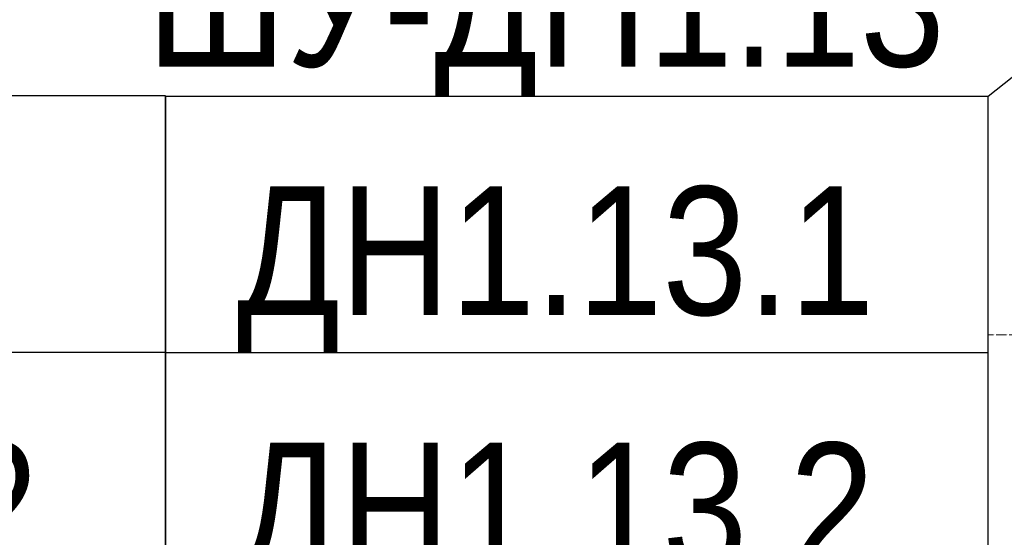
# Model space of a CAD drawing. Header units: millimetres. Extents: x -290 to 116110, y -2975 to 80225.
# Tile 12 of 247: x 49255 to 51170, y 15437 to 16445. Entities that reach past the tile are written whole.
import ezdxf
from ezdxf import colors
from ezdxf.entities.mleader import LeaderData, LeaderLine
from ezdxf.enums import TextEntityAlignment as Align
from ezdxf.math import Vec2, Vec3

# ---------------------------------------------------------------- set-up
doc = ezdxf.new("R2018")
doc.units = ezdxf.units.MM
doc.set_wipeout_variables(frame=1)
doc.linetypes.add('ADSK_Линия сетки', pattern=[25, 20, -2.5, 0, -2.5])
doc.layers.add('КИП_выноска', color=6, linetype='Continuous', lineweight=25)
doc.layers.add('Оси', color=7, linetype='Continuous', lineweight=9)
doc.styles.add('Arial', font='arial.ttf', dxfattribs={"width": 0.85, "height": 350})
doc.styles.add('GOST 2.304', font='simplex.shx', dxfattribs={"width": 0.65, "oblique": 15})
doc.styles.get("Standard").update_dxf_attribs({"font": 'arial.ttf'})

# ---------------------------------------------------------------- blocks, each defined once
blk = doc.blocks.new('A$Cc005853f')
at = {"layer": 'Оси', "color": 253, "linetype": 'ADSK_Линия сетки', "true_color": 0xaaaaaa}
blk.add_line((62816.7, 14909.4), (2673, 14909.4), dxfattribs=at)
blk = doc.blocks.new('_None')
blk = doc.blocks.new('*U339')
at = {"color": 0, "linetype": 'Continuous', "lineweight": 30, "ltscale": 75, "width": 0.85, "flags": 104}
blk.add_attdef('ПРИМЕЧАНИЕ_1', text='', height=2.5, dxfattribs=at).set_placement((8, 3.611), align=Align.BOTTOM_CENTER)
at = {"color": 0, "lineweight": 30, "style": 'GOST 2.304', "width": 0.85}
for tag, p in [('ИМЯ_КАБЕЛЯ_2', (8, -7.5)), ('ИМЯ_КАБЕЛЯ_3', (8, -12.5)), ('ИМЯ_КАБЕЛЯ_4', (8, -17.5)), ('ИМЯ_КАБЕЛЯ_5', (8, -22.5)), ('ИМЯ_КАБЕЛЯ_6', (8, -27.5)), ('ИМЯ_КАБЕЛЯ_7', (8, -32.5)), ('ИМЯ_КАБЕЛЯ_8', (8, -37.5)), ('ИМЯ_КАБЕЛЯ_9', (8, -42.5))]:
    blk.add_attdef(tag, text='', height=2.5, dxfattribs=at).set_placement(p, align=Align.BOTTOM_CENTER)
at = {"color": 0, "lineweight": 30, "width": 0.85, "flags": 104}
blk.add_attdef('ПРИМЕЧАНИЕ_2', text='', height=2.5, dxfattribs=at).set_placement((8, -7.53), align=Align.BOTTOM_CENTER)
at = {"linetype": 'Continuous'}
blk.add_wipeout([(0, 2.5), (16, 2.5), (16, -2.5), (0, -2.5)], dxfattribs=at)
at = {"color": 0}
blk.add_line((0, -2.5), (0, 0), dxfattribs=at)
at = {"color": 0, "linetype": 'Continuous'}
blk.add_lwpolyline([(0, -2.5), (16, -2.5), (16, 2.5), (0, 2.5)], close=True, dxfattribs=at)
at = {"color": 0, "lineweight": 30, "style": 'GOST 2.304', "width": 0.85}
blk.add_attdef('ИМЯ_КАБЕЛЯ_1', text='', height=2.5, dxfattribs=at).set_placement((8, -2.5), align=Align.BOTTOM_CENTER)

msp = doc.modelspace()

# ---------------------------------------------------------------- block references
msp.add_blockref('A$Cc005853f', (2087, 921.7))

# ---------------------------------------------------------------- next in the draw order: leaders
at = {"layer": 'КИП_выноска'}
ml = msp.add_multileader_mtext('Standard', dxfattribs=at)
ml.set_content('ШУ-ДН1.13', color=256, style='Arial')
ml.set_leader_properties(color=256, linetype='ByLayer', lineweight=-1)
ml.set_arrow_properties(name='NONE')
ml.build(insert=Vec2(0, 0))
ml.multileader.update_dxf_attribs({"has_dogleg": 0, "text_left_attachment_type": 6, "text_right_attachment_type": 6, "dogleg_length": 0.5, "arrow_head_size": 300})
ctx = ml.context
ctx.base_point, ctx.char_height, ctx.arrow_head_size, ctx.landing_gap_size, ctx.plane_origin = Vec3(49438.3, 16295), 250, 300, 100, Vec3(50147.5, 15594.7)
ctx.left_attachment, ctx.right_attachment, ctx.text_align_type = 6, 6, 2
notes = []
notes.append((ctx, [(1, (1, 1, 0), (51138.8, 16295), (-1, 0), 0.5, [(0, [(52398.1, 17303.8)], 0, [])])]))
ctx.mtext.insert, ctx.mtext.alignment, ctx.mtext.flow_direction = Vec3(51054.2, 16603.4), 3, 5
ctx.mtext.has_bg_fill, ctx.mtext.bg_color, ctx.mtext.bg_scale_factor, ctx.mtext.bg_transparency, ctx.mtext.use_window_bg_color = 1, -1027028792, 1.5, 0, 1
for ctx, leaders in notes:
    for number, flags, end, landing, length, lines in leaders:
        leader = LeaderData()
        leader.index, (leader.has_last_leader_line, leader.has_dogleg_vector, leader.attachment_direction) = number, flags
        leader.last_leader_point, leader.dogleg_vector, leader.dogleg_length = Vec3(end), Vec3(landing), length
        for number, points, colour, breaks in lines:
            line = LeaderLine()
            line.index, line.vertices, line.color, line.breaks = number, Vec3.list(points), colors.encode_raw_color(colour), breaks
            leader.lines.append(line)
        ctx.leaders.append(leader)

# ---------------------------------------------------------------- next in the draw order: block references
at = {"layer": 'КИП_выноска', "xscale": 100, "yscale": 100, "zscale": 100}
msp.add_blockref('*U339', (47938.3, 16046.1), dxfattribs=at)

# ---------------------------------------------------------------- next in the draw order: block references
at = {"layer": 'КИП_выноска'}
ref = msp.add_blockref('*U339', (47938.3, 15547.1), dxfattribs=dict(at, xscale=100, yscale=100, zscale=100))
ref.add_attrib('ИМЯ_КАБЕЛЯ_1', 'LS1.13.2 ', dxfattribs={"layer": '0', "color": 0, "lineweight": 30, "height": 250, "style": 'Arial', "width": 0.85}).set_placement((48738.3, 15297.1), align=Align.BOTTOM_CENTER)

# ---------------------------------------------------------------- next in the draw order: block references
ref = msp.add_blockref('*U339', (49538.3, 16045), dxfattribs=dict(at, xscale=100, yscale=100, zscale=100))
lines = msp.add_mtext('\\W0.8500;', dxfattribs={"layer": '0', "color": 0, "linetype": 'Continuous', "lineweight": 30, "ltscale": 75, "insert": (50338.3, 16406.1), "char_height": 2.5, "attachment_point": 1})
ref.add_attrib('ПРИМЕЧАНИЕ_1', '', (50338.3, 16406.1), dxfattribs={"flags": 104}).embed_mtext(lines)
ref.add_attrib('ИМЯ_КАБЕЛЯ_1', 'ДН1.13.1 ', dxfattribs={"layer": '0', "color": 0, "lineweight": 30, "height": 250, "style": 'Arial', "width": 0.85}).set_placement((50338.3, 15795), align=Align.BOTTOM_CENTER)

# ---------------------------------------------------------------- next in the draw order: block references
ref = msp.add_blockref('*U339', (49538.3, 15546.1), dxfattribs=dict(at, xscale=100, yscale=100, zscale=100))
lines = msp.add_mtext('\\W0.8500;', dxfattribs={"layer": '0', "color": 0, "linetype": 'Continuous', "lineweight": 30, "ltscale": 75, "insert": (50338.3, 15907.1), "char_height": 2.5, "attachment_point": 1})
ref.add_attrib('ПРИМЕЧАНИЕ_1', '', (50338.3, 15907.1), dxfattribs={"flags": 104}).embed_mtext(lines)
ref.add_attrib('ИМЯ_КАБЕЛЯ_1', 'ДН1.13.2 ', dxfattribs={"layer": '0', "color": 0, "lineweight": 30, "height": 250, "style": 'Arial', "width": 0.85}).set_placement((50338.3, 15296.1), align=Align.BOTTOM_CENTER)

doc.saveas('drawing.dxf')
